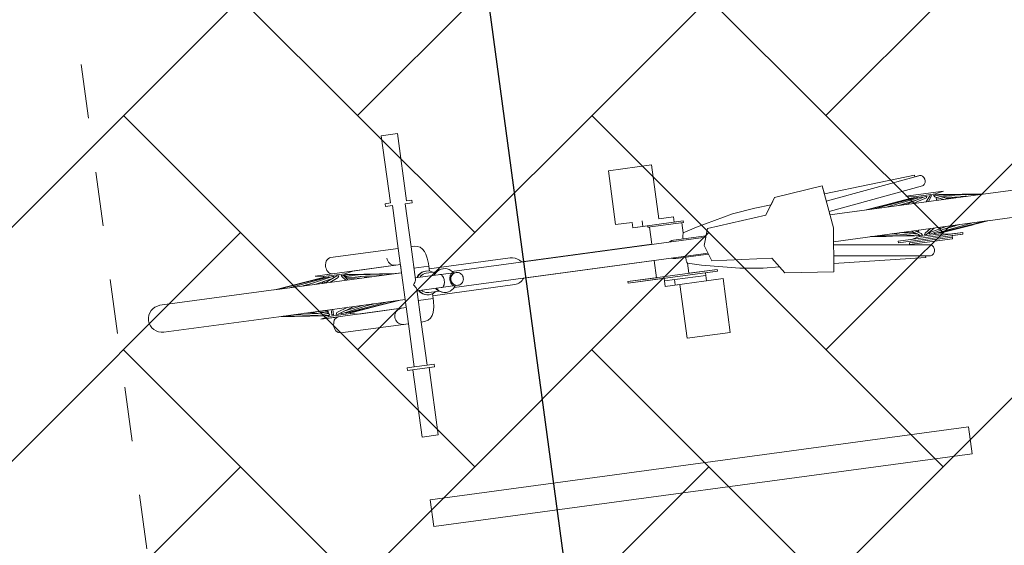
# Model space of a CAD drawing. Header units: metres. Extents: x 737835 to 905050, y 6570742 to 6590316.
# Tile 178 of 256: x 738018.666 to 738020.479, y 6590133.151 to 6590134.119. Entities that reach past the tile are written whole.
import ezdxf

# ---------------------------------------------------------------- set-up
doc = ezdxf.new("R2010")
doc.units = ezdxf.units.M
doc.header["$LTSCALE"] = 0.5
doc.linetypes.add('DASHED', pattern=[0.75, 0.5, -0.25])
for name, color, linetype in [('00_jooned', 7, 'Continuous'), ('AR_hoone', 7, 'Continuous'), ('AS_jalgrattad', 252, 'Continuous')]:
    doc.layers.add(name, color=color, linetype=linetype)
doc.layers.add('AS_mõõdud', color=7, linetype='Continuous', lineweight=0)
doc.layers.add('AS_sillutiskivi RG', color=9, linetype='Continuous', lineweight=0)
doc.styles.add('Style-Arial Narrow', font='ARIALN.TTF')
doc.dimstyles.new('ISO-25', dxfattribs={"dimtxt": 2.5, "dimasz": 2.5, "dimexe": 1.25, "dimexo": 0.625, "dimtad": 1, "dimdec": 1, "dimtxsty": 'Standard', "dimcen": 2.5, "dimadec": 0, "dimazin": 0, "dimtfac": 1, "dimtdec": 1, "dimtmove": 0, "dimatfit": 3, "dimfxl": 1, "dimarcsym": 0})

# ---------------------------------------------------------------- blocks, each defined once
blk = doc.blocks.new('A$C6b675ec8')
at = {"layer": 'AS_jalgrattad', "linetype": 'Continuous', "lineweight": 20, "ltscale": 100}
for p, q in [((1262.4, 4080.2), (1272.4, 4000.2)), ((473.3, 3930.2), (473.3, 4070.2)), ((497.2, 4009.4), (497.2, 4070.2)), ((1152.4, 4040.2), (1172.4, 4070.2)), ((1266, 4050.9), (1441, 4074.5)), ((450.2, 4055.2), (450.4, 4052.6)), ((450.4, 4052.6), (451.1, 4050.1)), ((451.1, 4050.1), (452.2, 4047.7)), ((452.2, 4047.7), (453.6, 4045.6)), ((453.6, 4045.6), (455.4, 4043.7)), ((455.4, 4043.7), (457.5, 4042.2)), ((457.5, 4042.2), (459.8, 4041.1)), ((1000.2, 4050.2), (906.5, 4050.2)), ((925.3, 4060.2), (925.3, 4050.2)), ((934.2, 4047.2), (934.2, 4050.2)), ((1000.2, 4047.2), (934.2, 4047.2)), ((1000.2, 4047.2), (1000.2, 4050.2)), ((1268.5, 4031.1), (1445.1, 4055)), ((327.1, 4035.2), (238.3, 4025.2)), ((473.3, 4025.2), (238.3, 4025.2)), ((331.8, 4035.2), (245.7, 4025.2)), ((338.3, 4035.2), (265.3, 4025.2)), ((311.2, 4028.3), (288.4, 4025.2)), ((292.2, 4025.7), (290.2, 4025.2)), ((346.3, 4035.2), (295.2, 4025.2)), ((324.3, 4035.2), (295.8, 4031.7)), ((347.8, 4032.2), (312.1, 4025.2)), ((473.3, 4040.2), (315, 4040.2)), ((315, 4040.2), (330, 4037.2)), ((327, 4035.2), (324.3, 4035.2)), ((324.3, 4035.2), (324.4, 4034.9)), ((325.7, 4035.1), (325.7, 4035.2)), ((328.7, 4028.5), (326.2, 4025.2)), ((327.4, 4035.2), (327.1, 4035.2)), ((327.1, 4035.2), (327.2, 4034.7)), ((327.4, 4034.7), (327.4, 4035.2)), ((327.9, 4035.2), (327.4, 4035.1)), ((330, 4035.2), (327.9, 4035.2)), ((327.9, 4035.2), (328.1, 4034.8)), ((370, 4037.2), (330, 4037.2)), ((330, 4037.2), (330, 4035)), ((330, 4028.7), (330, 4025.2)), ((354.8, 4035.2), (331.7, 4025.2)), ((332.7, 4035.2), (331.8, 4035.2)), ((332.7, 4035.2), (332.6, 4034.4)), ((340.3, 4035.2), (338.3, 4035.2)), ((340.3, 4035.2), (340, 4034)), ((356.5, 4032.2), (340.3, 4025.2)), ((345.5, 4040.4), (347.4, 4040.2)), ((349.2, 4035.2), (346.3, 4035.2)), ((349.2, 4035.2), (348, 4032.3)), ((358.1, 4035.2), (354.8, 4035.2)), ((358.1, 4035.2), (356.5, 4032.2)), ((366.1, 4035.2), (362.6, 4035.2)), ((364.3, 4032.2), (362.6, 4035.2)), ((364.3, 4032.2), (369.8, 4025.2)), ((366.1, 4035.2), (373.8, 4025.2)), ((372.1, 4035.2), (369, 4035.2)), ((370.4, 4032.2), (369, 4035.2)), ((385, 4040.2), (370, 4037.2)), ((370, 4037.2), (370, 4035.2)), ((370, 4033), (370, 4030.2)), ((370, 4031.9), (372.7, 4031.6)), ((370, 4030.9), (381, 4029.4)), ((370.4, 4032.2), (396.8, 4025.2)), ((371.3, 4028.5), (387.9, 4025.2)), ((372.1, 4035.2), (409.8, 4025.2)), ((375.7, 4035.2), (372.6, 4035.2)), ((372.6, 4035.1), (372.6, 4035.2)), ((373.1, 4034.9), (373, 4035.2)), ((375.5, 4035.2), (438.5, 4025.2)), ((375.7, 4035.2), (456.5, 4025.2)), ((397.2, 4028.5), (418.2, 4025.2)), ((404.2, 4031.7), (461.7, 4025.2)), ((407.8, 4025.7), (411.6, 4025.2)), ((459.8, 4041.1), (462.2, 4040.4)), ((462.2, 4040.4), (464.7, 4040.2)), ((524.9, 4030.2), (497.2, 4030.2)), ((524.9, 4021.1), (524.9, 4030.2)), ((995.9, 4023.1), (996.2, 4024.6)), ((996.2, 4024.6), (996.5, 4026)), ((996.5, 4026), (996.7, 4026.9)), ((996.7, 4027), (996.8, 4027.1)), ((996.8, 4027.1), (997.1, 4028.4)), ((997.1, 4028.4), (997.2, 4028.6)), ((1032.4, 4000.2), (1042.4, 4030.2)), ((1042.4, 4030.2), (1152.4, 4040.2)), ((1558, 4025.2), (1269.3, 4025.2)), ((1422.5, 4035.2), (1336.4, 4025.2)), ((1426.4, 4035.2), (1337.7, 4025.2)), ((1432, 4035.2), (1351.2, 4025.2)), ((1439.4, 4035.2), (1376.4, 4025.2)), ((1430, 4030.5), (1396.6, 4025.2)), ((1409.4, 4027.2), (1404.7, 4025.2)), ((1447.7, 4035.2), (1410.1, 4025.2)), ((1482.2, 4040.2), (1412.2, 4040.2)), ((1412.2, 4040.2), (1427.2, 4037.2)), ((1421.2, 4035.2), (1414, 4034.2)), ((1423, 4029.4), (1418.6, 4027.5)), ((1421.2, 4035.2), (1425.9, 4035.2)), ((1421.2, 4035.2), (1421.2, 4035.1)), ((1422.5, 4035.2), (1422.6, 4034.8)), ((1449.4, 4032.2), (1423, 4025.2)), ((1423.3, 4034.9), (1423.4, 4035.2)), ((1425.8, 4035.1), (1425.9, 4035.2)), ((1426.4, 4035.2), (1426.7, 4035.2)), ((1426.7, 4035.2), (1426.8, 4034.6)), ((1427.2, 4034.9), (1426.8, 4034.8)), ((1467.2, 4037.2), (1427.2, 4037.2)), ((1427.2, 4037.2), (1427.2, 4034.6)), ((1427.2, 4030.1), (1427.2, 4029.8)), ((1427.2, 4026.3), (1427.2, 4025.2)), ((1432, 4035.2), (1433.5, 4035.2)), ((1433.5, 4035.2), (1433.3, 4034.2)), ((1439.4, 4035.2), (1441.8, 4035.2)), ((1441.8, 4035.2), (1441.3, 4033.5)), ((1447.7, 4035.2), (1450.9, 4035.2)), ((1456, 4035.2), (1448.2, 4025.2)), ((1450.9, 4035.2), (1449.4, 4032.2)), ((1457.8, 4032.2), (1452.3, 4025.2)), ((1456, 4035.2), (1459.5, 4035.2)), ((1459.5, 4035.2), (1457.8, 4032.2)), ((1463.2, 4035.2), (1466.5, 4035.2)), ((1464.8, 4032.2), (1463.2, 4035.2)), ((1464.8, 4032.2), (1481, 4025.2)), ((1466.5, 4035.2), (1489.6, 4025.2)), ((1482.2, 4040.2), (1467.2, 4037.2)), ((1467.2, 4037.2), (1467.2, 4034.9)), ((1467.2, 4031.2), (1467.2, 4025.2)), ((1467.2, 4030.1), (1471.3, 4029.4)), ((1467.2, 4029.8), (1475.8, 4027.5)), ((1467.2, 4026.3), (1471.3, 4025.2)), ((1467.6, 4035.2), (1467.9, 4035.2)), ((1467.6, 4035.2), (1467.6, 4034.8)), ((1467.8, 4034.7), (1467.9, 4035.2)), ((1467.9, 4035.2), (1468.5, 4035.1)), ((1468.5, 4035.2), (1473.2, 4035.2)), ((1468.9, 4034.2), (1468.5, 4035.2)), ((1471.3, 4035.2), (1522.4, 4025.2)), ((1473.2, 4035.2), (1546.2, 4025.2)), ((1476.5, 4030.9), (1505.6, 4025.2)), ((1478.3, 4030.1), (1484.2, 4029.4)), ((1480.3, 4034.2), (1558, 4025.2)), ((1484.9, 4027.2), (1497.7, 4025.2)), ((1520.8, 4025.5), (1523.1, 4025.2)), ((495.1, 4004.3), (496.2, 4006.2)), ((496.2, 4006.2), (496.9, 4007.9)), ((496.9, 4007.9), (497.2, 4009.4)), ((497.2, 4012.2), (573.2, 4012.2)), ((500, 4012.2), (501.5, 4014.4)), ((500.8, 4012.2), (502.3, 4014.4)), ((501.5, 4014.4), (504.1, 4017.1)), ((502.3, 4014.4), (504.9, 4017.1)), ((504.1, 4017.1), (507.1, 4019.3)), ((504.9, 4017.1), (507.9, 4019.3)), ((505.6, 4012.2), (507.4, 4014)), ((507.1, 4019.3), (510.5, 4020.9)), ((507.4, 4014), (509.8, 4015.8)), ((507.9, 4019.3), (511.3, 4020.9)), ((509.8, 4015.8), (512.6, 4017.1)), ((510.5, 4020.9), (514.1, 4021.9)), ((511.3, 4020.9), (514.8, 4021.9)), ((512.6, 4017.1), (515.5, 4017.9)), ((514.1, 4021.9), (517.8, 4022.2)), ((514.8, 4021.9), (518.5, 4022.2)), ((515.5, 4017.9), (518.5, 4018.2)), ((517.8, 4022.2), (518.5, 4022.2)), ((518.5, 4022.2), (522.2, 4021.9)), ((518.5, 4018.2), (537.5, 4018.2)), ((522.2, 4021.9), (525.8, 4020.9)), ((525.8, 4020.9), (529.2, 4019.3)), ((529.2, 4019.3), (530.6, 4018.2)), ((531.9, 4012.2), (533.3, 4014.4)), ((532.6, 4012.2), (534.1, 4014.4)), ((533.3, 4014.4), (535.9, 4017.1)), ((534.1, 4014.4), (536.7, 4017.1)), ((535.9, 4017.1), (539, 4019.3)), ((536.7, 4017.1), (539.7, 4019.3)), ((539, 4019.3), (542.3, 4020.9)), ((539.7, 4019.3), (543.1, 4020.9)), ((542.3, 4020.9), (545.9, 4021.9)), ((542.6, 4012.2), (543.8, 4012)), ((543.1, 4020.9), (546.7, 4021.9)), ((543.8, 4012), (545, 4011.5)), ((545, 4011.5), (546.1, 4010.6)), ((545.9, 4021.9), (549.6, 4022.2)), ((546.1, 4010.6), (547, 4009.4)), ((546.7, 4021.9), (550.4, 4022.2)), ((547, 4009.4), (547.9, 4007.9)), ((547.9, 4007.9), (548.6, 4006.2)), ((548.6, 4006.2), (549.1, 4004.3)), ((549.6, 4022.2), (550.4, 4022.2)), ((550.4, 4022.2), (554.1, 4021.9)), ((554.1, 4021.9), (557.6, 4020.9)), ((557.6, 4020.9), (561, 4019.3)), ((561, 4006.2), (560.5, 4004.3)), ((561, 4019.3), (564, 4017.1)), ((561.7, 4007.9), (561, 4006.2)), ((562.6, 4009.4), (561.7, 4007.9)), ((562.3, 4004.3), (563.1, 4006.2)), ((563.6, 4010.6), (562.6, 4009.4)), ((563.1, 4006.2), (564.3, 4007.9)), ((564.8, 4011.5), (563.6, 4010.6)), ((564, 4017.1), (566.7, 4014.4)), ((564.3, 4007.9), (565.7, 4009.4)), ((566, 4012), (564.8, 4011.5)), ((565.7, 4009.4), (567.4, 4010.6)), ((565.8, 4015.2), (1037.4, 4015.2)), ((567.2, 4012.2), (566, 4012)), ((566.7, 4014.4), (568.1, 4012.2)), ((567.4, 4010.6), (569.2, 4011.5)), ((569.2, 4011.5), (571.1, 4012)), ((571.1, 4012), (573.2, 4012.2)), ((573.2, 4012.2), (575.2, 4012)), ((575.2, 4012), (577.1, 4011.5)), ((577.1, 4011.5), (578.9, 4010.6)), ((578.9, 4010.6), (580.6, 4009.4)), ((580.6, 4009.4), (582, 4007.9)), ((582, 4007.9), (583.2, 4006.2)), ((583.2, 4006.2), (584, 4004.3)), ((969.6, 4015.2), (971.8, 4016.2)), ((971.8, 4016.2), (972.2, 4016.3)), ((972.7, 4016.4), (974.6, 4017)), ((974.6, 4017), (977.4, 4017.2)), ((977.4, 4017.2), (1038, 4017.2)), ((995.5, 4019.6), (995.7, 4021.4)), ((995.5, 4017.8), (995.5, 4019.6)), ((995.5, 4017.2), (995.5, 4017.8)), ((995.7, 4021.4), (995.9, 4023.1)), ((492.2, 4000.2), (493.8, 4002.3)), ((493.8, 3998.1), (492.2, 4000.2)), ((493.8, 4002.3), (495.1, 4004.3)), ((495.1, 3996.1), (493.8, 3998.1)), ((496.2, 3994.2), (495.1, 3996.1)), ((496.9, 3992.5), (496.2, 3994.2)), ((497.2, 3991), (496.9, 3992.5)), ((497.2, 3930.2), (497.2, 3991)), ((497.2, 3988.2), (573.2, 3988.2)), ((501.5, 3986.1), (500, 3988.2)), ((502.3, 3986.1), (500.8, 3988.2)), ((507.4, 3986.4), (505.6, 3988.2)), ((533.3, 3986.1), (531.9, 3988.2)), ((534.1, 3986.1), (532.6, 3988.2)), ((543.8, 3988.4), (542.6, 3988.2)), ((545, 3988.9), (543.8, 3988.4)), ((546.1, 3989.8), (545, 3988.9)), ((547, 3991), (546.1, 3989.8)), ((547.9, 3992.5), (547, 3991)), ((548.6, 3994.2), (547.9, 3992.5)), ((549.1, 3996.1), (548.6, 3994.2)), ((549.1, 4004.3), (549.4, 4002.3)), ((549.4, 3998.1), (549.1, 3996.1)), ((549.4, 4002.3), (549.5, 4000.2)), ((549.5, 4000.2), (549.4, 3998.1)), ((560.2, 4002.3), (560, 4000.2)), ((560, 4000.2), (560.2, 3998.1)), ((560.5, 4004.3), (560.2, 4002.3)), ((560.2, 3998.1), (560.5, 3996.1)), ((560.5, 3996.1), (561, 3994.2)), ((561, 3994.2), (561.7, 3992.5)), ((561.6, 4000.2), (561.7, 4002.3)), ((561.7, 3998.1), (561.6, 4000.2)), ((561.7, 4002.3), (562.3, 4004.3)), ((562.3, 3996.1), (561.7, 3998.1)), ((561.7, 3992.5), (562.6, 3991)), ((563.1, 3994.2), (562.3, 3996.1)), ((562.6, 3991), (563.6, 3989.8)), ((564.3, 3992.5), (563.1, 3994.2)), ((563.6, 3989.8), (564.8, 3988.9)), ((565.7, 3991), (564.3, 3992.5)), ((564.8, 3988.9), (566, 3988.4)), ((567.4, 3989.8), (565.7, 3991)), ((566, 3988.4), (567.2, 3988.2)), ((568.1, 3988.2), (566.7, 3986.1)), ((569.2, 3988.9), (567.4, 3989.8)), ((571.1, 3988.4), (569.2, 3988.9)), ((573.2, 3988.2), (571.1, 3988.4)), ((575.2, 3988.4), (573.2, 3988.2)), ((577.1, 3988.9), (575.2, 3988.4)), ((578.9, 3989.8), (577.1, 3988.9)), ((580.6, 3991), (578.9, 3989.8)), ((582, 3992.5), (580.6, 3991)), ((583.2, 3994.2), (582, 3992.5)), ((584, 3996.1), (583.2, 3994.2)), ((584, 4004.3), (584.6, 4002.3)), ((584.6, 3998.1), (584, 3996.1)), ((584.6, 4002.3), (584.7, 4000.2)), ((584.7, 4000.2), (584.6, 3998.1)), ((1042.4, 3970.2), (1032.4, 4000.2)), ((1272.4, 4000.2), (1262.4, 3920.2)), ((473.3, 3975.2), (238.4, 3975.2)), ((309, 3967.2), (238.4, 3975.2)), ((324, 3965.2), (246.9, 3975.2)), ((325.1, 3965.2), (267.8, 3975.2)), ((312.6, 3970.7), (286.5, 3975.2)), ((296.9, 3973.5), (287, 3975.2)), ((308.6, 3972), (294.9, 3973.8)), ((329.2, 3965.2), (298.7, 3975.2)), ((330.9, 3968.2), (309.5, 3975.2)), ((330, 3971), (314, 3973.8)), ((330, 3972.7), (322.2, 3975.2)), ((330, 3969.2), (326.5, 3969.7)), ((330, 3975.2), (330, 3968.5)), ((335.8, 3965.2), (335.8, 3975.2)), ((339.2, 3965.2), (339.2, 3975.2)), ((345.6, 3968.2), (367, 3975.2)), ((347.3, 3965.2), (377.8, 3975.2)), ((355.7, 3965.2), (413, 3975.2)), ((358.9, 3969), (394.4, 3975.2)), ((363.5, 3965.2), (440.6, 3975.2)), ((369.6, 3965.2), (457.3, 3975.2)), ((370, 3972.7), (370, 3971)), ((373.9, 3965.2), (461.6, 3975.2)), ((386, 3973.8), (390.5, 3975.2)), ((403.1, 3973.5), (416.4, 3975.2)), ((405.1, 3973.8), (413.5, 3975.2)), ((524.9, 3970.2), (497.2, 3970.2)), ((504.1, 3983.4), (501.5, 3986.1)), ((504.9, 3983.4), (502.3, 3986.1)), ((507.1, 3981.2), (504.1, 3983.4)), ((507.9, 3981.2), (504.9, 3983.4)), ((510.5, 3979.5), (507.1, 3981.2)), ((509.8, 3984.6), (507.4, 3986.4)), ((511.3, 3979.5), (507.9, 3981.2)), ((512.6, 3983.3), (509.8, 3984.6)), ((514.1, 3978.6), (510.5, 3979.5)), ((514.8, 3978.6), (511.3, 3979.5)), ((515.5, 3982.5), (512.6, 3983.3)), ((517.8, 3978.2), (514.1, 3978.6)), ((518.5, 3978.2), (514.8, 3978.6)), ((518.5, 3982.2), (515.5, 3982.5)), ((517.8, 3978.2), (518.5, 3978.2)), ((518.5, 3982.2), (537.5, 3982.2)), ((522.2, 3978.6), (518.5, 3978.2)), ((525.8, 3979.5), (522.2, 3978.6)), ((524.9, 3970.2), (524.9, 3979.3)), ((529.2, 3981.2), (525.8, 3979.5)), ((530.6, 3982.2), (529.2, 3981.2)), ((535.9, 3983.4), (533.3, 3986.1)), ((536.7, 3983.4), (534.1, 3986.1)), ((539, 3981.2), (535.9, 3983.4)), ((539.7, 3981.2), (536.7, 3983.4)), ((542.3, 3979.5), (539, 3981.2)), ((543.1, 3979.5), (539.7, 3981.2)), ((545.9, 3978.6), (542.3, 3979.5)), ((546.7, 3978.6), (543.1, 3979.5)), ((549.6, 3978.2), (545.9, 3978.6)), ((550.4, 3978.2), (546.7, 3978.6)), ((549.6, 3978.2), (550.4, 3978.2)), ((554.1, 3978.6), (550.4, 3978.2)), ((557.6, 3979.5), (554.1, 3978.6)), ((561, 3981.2), (557.6, 3979.5)), ((564, 3983.4), (561, 3981.2)), ((566.7, 3986.1), (564, 3983.4)), ((565.8, 3985.2), (1037.4, 3985.2)), ((971.8, 3984.2), (969.6, 3985.2)), ((972.2, 3984.1), (971.8, 3984.2)), ((974.6, 3983.5), (972.7, 3984)), ((977.4, 3983.2), (974.6, 3983.5)), ((977.4, 3983.2), (1038, 3983.2)), ((995.5, 3982.6), (995.5, 3983.2)), ((995.5, 3980.8), (995.5, 3982.6)), ((995.7, 3979), (995.5, 3980.8)), ((995.9, 3977.3), (995.7, 3979)), ((996.2, 3975.8), (995.9, 3977.3)), ((996.5, 3974.4), (996.2, 3975.8)), ((996.7, 3973.5), (996.5, 3974.4)), ((997, 3972.5), (996.7, 3973.5)), ((997.2, 3971.8), (997, 3972.5)), ((1152.4, 3960.2), (1042.4, 3970.2)), ((1558, 3975.2), (1269.3, 3975.2)), ((1366.5, 3971.8), (1336.3, 3975.2)), ((1419.1, 3965.5), (1338.1, 3975.2)), ((1421.4, 3965.2), (1353.1, 3975.2)), ((1388, 3973.3), (1374.8, 3975.2)), ((1424, 3965.2), (1379.4, 3975.2)), ((1387.2, 3973.5), (1384.8, 3973.8)), ((1424.3, 3968.5), (1394.4, 3975.2)), ((1420.6, 3970.9), (1400.9, 3973.8)), ((1420.2, 3970.9), (1401.1, 3975.2)), ((1429.4, 3965.2), (1413.9, 3975.2)), ((1423.3, 3969.2), (1419.2, 3969.7)), ((1431.1, 3968.2), (1420.3, 3975.2)), ((1427.2, 3972.7), (1422.5, 3973.8)), ((1427.2, 3975.2), (1427.2, 3970.8)), ((1438.6, 3968.2), (1449.4, 3975.2)), ((1440.3, 3965.2), (1455.8, 3975.2)), ((1447.1, 3968.2), (1478.3, 3975.2)), ((1448.7, 3965.2), (1493.3, 3975.2)), ((1456.9, 3965.2), (1525.2, 3975.2)), ((1463.9, 3965.2), (1547.7, 3975.2)), ((1467.2, 3975.2), (1467.2, 3972.7)), ((1468.9, 3965.2), (1558, 3975.2)), ((1471.8, 3973.8), (1474.1, 3975.2)), ((1472.5, 3965.2), (1527.9, 3971.8)), ((1474.2, 3970.9), (1503.4, 3975.2)), ((1493.4, 3973.8), (1500, 3975.2)), ((330, 3963.2), (315, 3960.2)), ((473.3, 3960.2), (315, 3960.2)), ((327.8, 3965.2), (324, 3965.2)), ((327.6, 3965.8), (327.8, 3965.2)), ((328.5, 3965.4), (327.6, 3965.5)), ((332.4, 3965.2), (329.2, 3965.2)), ((330, 3965.2), (330, 3963.2)), ((370, 3963.2), (330, 3963.2)), ((330.9, 3968.2), (332.4, 3965.2)), ((339.2, 3965.2), (335.8, 3965.2)), ((344.1, 3965.2), (345.6, 3968.2)), ((347.3, 3965.2), (344.1, 3965.2)), ((347.4, 3960.2), (345.5, 3960)), ((353.1, 3965.2), (353.9, 3967.4)), ((355.7, 3965.2), (353.1, 3965.2)), ((361.7, 3965.2), (361.9, 3966.3)), ((363.5, 3965.2), (361.7, 3965.2)), ((369, 3965.2), (369, 3965.9)), ((369.6, 3965.2), (369, 3965.2)), ((370, 3965.3), (370, 3963.2)), ((370.8, 3965.2), (370, 3965.2)), ((370, 3963.2), (385, 3960.2)), ((370.8, 3965.2), (370.7, 3965.4)), ((370.8, 3965.2), (371.5, 3965.4)), ((372.4, 3965.5), (372.2, 3965.2)), ((376, 3965.2), (372.2, 3965.2)), ((373.3, 3965.6), (373.3, 3965.2)), ((373.9, 3965.2), (373.8, 3965.7)), ((374.2, 3965.3), (374.2, 3965.2)), ((376, 3965.2), (375.9, 3965.4)), ((376, 3965.2), (391, 3967.2)), ((452.2, 3952.7), (451.1, 3950.3)), ((453.6, 3954.9), (452.2, 3952.7)), ((455.4, 3956.7), (453.6, 3954.9)), ((457.5, 3958.2), (455.4, 3956.7)), ((459.8, 3959.3), (457.5, 3958.2)), ((462.2, 3960), (459.8, 3959.3)), ((464.7, 3960.2), (462.2, 3960)), ((1050.2, 3953.2), (884.2, 3953.2)), ((884.2, 3950.2), (884.2, 3953.2)), ((1050.2, 3950.2), (1050.2, 3953.2)), ((1172.4, 3930.2), (1152.4, 3960.2)), ((1268.5, 3969.3), (1445.1, 3945.4)), ((1387.2, 3960.2), (1507.2, 3960.2)), ((1387.2, 3960.2), (1387.2, 3957.2)), ((1387.2, 3957.2), (1507.2, 3957.2)), ((1407.2, 3954.2), (1487.2, 3954.2)), ((1407.2, 3954.2), (1407.2, 3951.2)), ((1427.2, 3963.2), (1412.2, 3960.2)), ((1423.6, 3965.2), (1421.4, 3965.2)), ((1423.6, 3965.3), (1423.6, 3965.2)), ((1427, 3965.2), (1424, 3965.2)), ((1426, 3967.4), (1427, 3965.2)), ((1427.2, 3965.6), (1426.8, 3965.7)), ((1427.2, 3966.6), (1427.2, 3963.2)), ((1467.2, 3963.2), (1427.2, 3963.2)), ((1432.8, 3965.2), (1429.4, 3965.2)), ((1431.1, 3968.2), (1432.8, 3965.2)), ((1436.9, 3965.2), (1438.6, 3968.2)), ((1440.3, 3965.2), (1436.9, 3965.2)), ((1445.7, 3965.2), (1447.1, 3968.2)), ((1448.7, 3965.2), (1445.7, 3965.2)), ((1454.7, 3965.2), (1455.1, 3966.7)), ((1456.9, 3965.2), (1454.7, 3965.2)), ((1462.8, 3965.2), (1462.8, 3966.1)), ((1463.9, 3965.2), (1462.8, 3965.2)), ((1467.2, 3965.6), (1467.2, 3963.2)), ((1467.2, 3963.2), (1482.2, 3960.2)), ((1467.6, 3965.7), (1467.4, 3965.2)), ((1470.4, 3965.2), (1467.4, 3965.2)), ((1468.9, 3965.2), (1468.9, 3965.8)), ((1470.4, 3965.2), (1470.3, 3965.4)), ((1470.4, 3965.2), (1470.8, 3965.3)), ((1470.8, 3965.4), (1470.8, 3965.2)), ((1473, 3965.2), (1470.8, 3965.2)), ((1471.3, 3965.5), (1471.3, 3965.2)), ((1472.5, 3965.2), (1472.4, 3965.6)), ((1473, 3965.2), (1475.2, 3965.5)), ((1473, 3965.2), (1473, 3965.3)), ((1507.2, 3960.2), (1507.2, 3957.2)), ((450.4, 3947.8), (450.2, 3945.2)), ((450.2, 3945.2), (450.4, 3942.6)), ((451.1, 3950.3), (450.4, 3947.8)), ((450.4, 3942.6), (451.1, 3940.1)), ((451.1, 3940.1), (452.2, 3937.7)), ((452.2, 3937.7), (453.6, 3935.6)), ((453.6, 3935.6), (455.4, 3933.7)), ((455.4, 3933.7), (457.5, 3932.2)), ((1050.2, 3950.2), (884.2, 3950.2)), ((950.9, 3945.2), (1027.9, 3945.2)), ((1058.5, 3935.2), (950.9, 3935.2)), ((969.7, 3945.2), (969.7, 3935.2)), ((1266, 3949.6), (1441, 3925.9)), ((457.5, 3932.2), (459.8, 3931.1)), ((459.8, 3931.1), (462.2, 3930.4)), ((462.2, 3930.4), (464.7, 3930.2)), ((510.2, 3845.2), (460.4, 3845.2)), ((497.2, 3850.2), (473.3, 3850.2))]:
    blk.add_line(p, q, dxfattribs=at)
at = {"layer": 'AS_jalgrattad', "linetype": 'Continuous', "lineweight": 20, "ltscale": 100, "flags": 128}
blk.add_lwpolyline([(1776.4, 3975.6), (1555.5, 3975.2), (1473, 3965.2), (1467.4, 3965.2), (1467.6, 3965.7), (1467.2, 3965.6), (1467.2, 3963.2), (1482.2, 3960.2), (1507.2, 3960.2), (1507.2, 3957.2), (1487.2, 3957.2), (1487.2, 3951.2), (1407.2, 3951.2), (1407.1, 3950.6), (1445.1, 3945.4), (1446.8, 3944.7), (1448.3, 3943.7), (1449.3, 3942.5), (1450.2, 3941.2), (1450.8, 3939.7), (1451.2, 3938), (1451.3, 3936.3), (1451.2, 3934.6), (1450.9, 3932.9), (1450.3, 3931.3), (1449.9, 3930.5), (1448.5, 3928.5), (1447.3, 3927.4), (1445.8, 3926.5), (1444.2, 3925.9), (1442.4, 3925.7), (1433.6, 3926.9), (1433.4, 3923.6), (1264.3, 3935.4), (1262.4, 3920.2), (1172.4, 3930.2), (1164.3, 3942.4), (1134.1, 3944.5), (1091.5, 3949.7), (1022.5, 3965), (997.2, 3971.8), (997.2, 3953.2), (1050.2, 3953.2), (1050.2, 3950.2), (1027.9, 3950.2), (1027.9, 3935.2), (1058.5, 3935.2), (1058.5, 3835.2), (978.5, 3835.2), (978.5, 3935.2), (950.9, 3935.2), (950.9, 3950.2), (884.2, 3950.2), (884.2, 3953.2), (937.2, 3953.2), (937.2, 3985.2), (694.9, 3985.2, -0.222487), (677.1, 3975.4), (524.9, 3975.2), (524.8, 3965), (523.8, 3954.8), (521.3, 3945), (519, 3939.7), (515.3, 3935.1), (510.2, 3931.7), (503.5, 3930.2), (497.2, 3930.2), (497.2, 3850.2), (510.2, 3850.2), (510.2, 3845.2), (500.2, 3845.2), (500.2, 3720.2), (470.3, 3720.2), (470.3, 3845.2), (460.4, 3845.2), (460.4, 3850.2), (473.3, 3850.2), (473.3, 3930.2), (347.4, 3930.2), (342.8, 3931.7), (339, 3935.6), (337.1, 3940.1), (336.4, 3945.2), (337.3, 3951), (339, 3954.9), (340.4, 3956.7), (343.4, 3959.1), (345.5, 3960), (315, 3960.2), (330, 3963.2), (330, 3965.2), (324, 3965.2), (238.4, 3975.2), (25.1, 3975.2, -0.995646), (24.7, 4025.2), (240.4, 4025.2), (324.3, 4035.2), (330, 4035), (330, 4037.2), (315, 4040.2), (346.5, 4040.3), (343.7, 4041.1), (341.9, 4042.2), (340.4, 4043.7), (339, 4045.6), (337.9, 4047.7), (337.1, 4050.1), (336.6, 4052.6), (336.4, 4055.2), (336.6, 4057.8), (337.9, 4062.7), (339, 4064.9), (340.4, 4066.7), (342.8, 4068.8), (345.5, 4070), (347.4, 4070.2), (473.3, 4070.2), (473.3, 4150.2), (460.4, 4150.2), (460.4, 4155.2), (470.3, 4155.2), (470.3, 4280.2), (500.2, 4280.2), (500.2, 4155.2), (510.2, 4155.2), (510.2, 4150.2), (497.2, 4150.2), (497.2, 4070.2), (503.5, 4070.2), (508.5, 4069.3), (513.5, 4066.9), (517.7, 4062.8), (520.3, 4058.4), (522.2, 4053.3), (523.9, 4045.3), (524.8, 4035.5), (524.9, 4025.2), (675.3, 4025.2), (679.7, 4024.8, -0.188008), (694.9, 4015.2), (937.2, 4015.2), (937.2, 4047.2), (934.2, 4047.2), (934.2, 4050.2), (906.5, 4050.2), (906.5, 4060.2), (875.9, 4060.2), (875.9, 4160.2), (955.9, 4160.2), (955.9, 4060.2), (983.4, 4060.2), (983.4, 4050.2), (1000.2, 4050.2), (1000.2, 4047.2), (997.2, 4047.2), (997.2, 4028.6), (1022.5, 4035.4), (1091.5, 4050.7), (1134.1, 4055.9), (1164.3, 4058), (1172.4, 4070.2), (1262.4, 4080.2), (1264.3, 4065), (1433.4, 4076.9), (1433.6, 4073.6), (1442.4, 4074.7), (1445.3, 4074.2), (1447.9, 4072.6), (1449.9, 4070), (1451, 4067), (1451.3, 4063.8), (1450.7, 4060.6), (1448.8, 4057.3), (1446.4, 4055.5), (1445.1, 4055), (1268.5, 4031.1), (1269.3, 4025.2), (1337.7, 4025.2), (1421.2, 4035.2), (1426.7, 4035.2), (1426.8, 4034.8), (1427.2, 4034.9), (1427.2, 4037.2), (1412.2, 4040.2), (1482.2, 4040.2), (1467.2, 4037.2), (1467.2, 4034.9), (1467.6, 4034.8), (1467.6, 4035.2), (1473.2, 4035.2), (1558, 4025.2), (1776.8, 4024.8, -0.8358)], format="xyb", dxfattribs=at)
for points in [[(473.3, 4025.2), (473.3, 4040.2), (385, 4040.2), (370, 4037.2), (370, 4035.2), (375.7, 4035.2), (461.7, 4025.2)], [(473.3, 3960.2), (473.3, 3975.2), (459.8, 3975.2), (376, 3965.2), (370, 3965.3), (370, 3963.2), (385, 3960.2)]]:
    blk.add_lwpolyline(points, close=True, dxfattribs=at)
blk = doc.blocks.new('*D84')
at = {"layer": 'AS_mõõdud', "color": 0, "lineweight": -2, "transparency": 16777216}
for p, q in [((738003.5864, 6590244.8915), (738005.5275, 6590245.154)), ((738004.6437, 6590244.2272), (738022.8644, 6590109.487)), ((738022.0215, 6590108.5657), (738023.9626, 6590108.8282))]:
    blk.add_line(p, q, dxfattribs=at)
at = {"layer": 'AS_mõõdud', "color": 0, "transparency": 16777216}
for points in [[(738004.7758, 6590244.245), (738004.5116, 6590244.2093), (738004.5365, 6590245.02)], [(738022.9965, 6590109.5048), (738022.7323, 6590109.4691), (738022.9716, 6590108.6942)]]:
    blk.add_solid(points, dxfattribs=at)
at = {"layer": 'Defpoints', "color": 0, "transparency": 16777216}
for p in [(738003.2891, 6590244.8513), (738022.9716, 6590108.6942), (738021.7242, 6590108.5255)]:
    blk.add_point(p, dxfattribs=at)
at = {"layer": 'AS_mõõdud', "color": 0, "transparency": 16777216, "insert": (738014.4882, 6590176.9564), "char_height": 1, "attachment_point": 5, "rotation": 277.7013, "style": 'Style-Arial Narrow'}
blk.add_mtext('{\\fArial Narrow|b0|i0|c186|p39;pikkus }137,6m', dxfattribs=at)
blk = doc.blocks.new('A$C2b1a9425')
at = {"layer": '00_jooned', "color": 252, "linetype": 'DASHED', "lineweight": 20, "flags": 128}
blk.add_lwpolyline([(-38138, -104105), (-38638, -104105), (-38638, -137530), (960, -137530), (960, -104130.2), (400, -104130)], dxfattribs=at)

msp = doc.modelspace()

# ---------------------------------------------------------------- hatches: boundary and pattern name
at = {"layer": 'AS_sillutiskivi RG'}
h = msp.add_hatch(dxfattribs=at)
h.set_pattern_fill('AR-HBONE', color=256, scale=0.003)
edge = h.paths.add_edge_path()
edge.add_line((737983.4831, 6590103.3519), (737979.074, 6590135.9556))
edge.add_line((737979.074, 6590135.9556), (737979.0869, 6590135.9573))
edge.add_line((737979.0869, 6590135.9573), (737977.7842, 6590145.5906))
edge.add_line((737977.7842, 6590145.5906), (737983.7885, 6590146.4026))
edge.add_line((737983.7885, 6590146.4026), (737980.9769, 6590167.179))
edge.add_line((737980.9769, 6590167.179), (737978.9903, 6590166.9411))
edge.add_line((737978.9903, 6590166.9411), (737980.2469, 6590157.6495))
edge.add_arc((737977.2676, 6590157.2476), 3.0062, -31.36, 7.6818, ccw=False)
edge.add_line((737979.8347, 6590155.6832), (737976.8189, 6590150.4909))
edge.add_arc((737975.5218, 6590151.2442), 1.5, 187.7015, 329.851, ccw=False)
edge.add_line((737974.0353, 6590151.0432), (737972.7645, 6590160.4403))
edge.add_arc((737975.7375, 6590160.8423), 3, 149.5332, 187.7015, ccw=False)
edge.add_line((737973.1517, 6590162.3635), (737976.1705, 6590167.4952))
edge.add_arc((737977.4787, 6590166.7004), 1.5307, 9.0476, 148.7195, ccw=False)
edge.add_line((737978.9903, 6590166.9411), (737980.9769, 6590167.179))
edge.add_line((737980.9769, 6590167.179), (737979.0776, 6590181.2231))
edge.add_line((737979.0776, 6590181.2231), (737976.4692, 6590180.88))
edge.add_arc((737961.7924, 6590184.6366), 15.15, 329.53325, 345.64327, ccw=False)
edge.add_line((737974.8505, 6590176.955), (737968.8776, 6590166.797))
edge.add_line((737968.8776, 6590166.797), (737971.5396, 6590147.1121))
edge.add_arc((737968.5667, 6590146.7101), 3, -30.149, 7.7015, ccw=False)
edge.add_line((737971.1608, 6590145.2033), (737965.9949, 6590136.3091))
edge.add_line((737965.9949, 6590136.3091), (737966.6562, 6590131.4747))
edge.add_line((737966.6562, 6590131.4747), (737973.9909, 6590124.2812))
edge.add_arc((737971.8903, 6590122.1394), 3, 7.7059, 45.5564, ccw=False)
edge.add_line((737974.8632, 6590122.5417), (737975.8293, 6590115.3976))
edge.add_arc((737969.8834, 6590114.5935), 6, -30.46675, 7.7015, ccw=False)
edge.add_line((737975.055, 6590111.5513), (737970.4519, 6590103.7279))
edge.add_line((737970.4519, 6590103.7279), (737963.3687, 6590102.7698))
edge.add_line((737963.3687, 6590102.7698), (737963.4853, 6590101.9036))
edge.add_line((737963.4853, 6590101.9036), (737964.26, 6590096.15))
edge.add_line((737964.26, 6590096.15), (737968.0449, 6590096.6769))
edge.add_line((737968.0449, 6590096.6769), (738030.6108, 6590105.3769))
edge.add_line((738030.6108, 6590105.3769), (738029.7403, 6590111.6835))
edge.add_arc((738027.7647, 6590111.4207), 1.993, -82.4541, 7.5781, ccw=False)
edge.add_line((738028.0265, 6590109.445), (738027.6517, 6590109.3943))
edge.add_line((738027.6517, 6590109.3943), (738021.7249, 6590108.5239))
edge.add_line((738021.7249, 6590108.5239), (737983.4831, 6590103.3519))
edge = h.paths.add_edge_path(flags=16)
edge.add_arc((737977.2594, 6590103.7308), 2.25, 0, 360)
h = msp.add_hatch(dxfattribs=at)
h.set_pattern_fill('AR-HBONE', color=256, scale=0.003)
edge = h.paths.add_edge_path()
edge.add_line((738017.2914, 6590141.2937), (738023.7939, 6590142.173))
edge.add_arc((738023.526, 6590144.155), 2, 277.6998, 366.5438)
edge.add_line((738025.5129, 6590144.3829), (738026.4036, 6590137.468))
edge.add_arc((738024.4201, 6590137.2122), 2, 7.3479, 97.6998)
edge.add_line((738024.1521, 6590139.1942), (738023.6314, 6590139.1238))
edge.add_arc((738023.8994, 6590137.1418), 2, 97.6998, 187.7015)
edge.add_line((738021.9174, 6590136.8738), (738025.4017, 6590111.1082))
edge.add_arc((738027.3837, 6590111.3763), 2, 187.7015, 277.7015)
edge.add_line((738027.6517, 6590109.3943), (738021.7251, 6590108.5229))
edge.add_line((738021.7251, 6590108.5229), (738017.6954, 6590138.3207))
edge.add_line((738017.6954, 6590138.3207), (738017.2914, 6590141.2937))
edge = h.paths.add_edge_path(flags=16)
edge.add_line((738017.9469, 6590140.3682), (738024.1521, 6590139.1942))
edge.add_line((738024.1521, 6590139.1942), (738025.2427, 6590139.3107))

# ---------------------------------------------------------------- linework, layer by layer
at = {"layer": 'AS_jalgrattad', "color": 7, "linetype": 'Continuous', "lineweight": 20, "ltscale": 100}
msp.add_lwpolyline([(738019.4217, 6590133.2346), (738019.4284, 6590133.185), (738020.4193, 6590133.319), (738020.4126, 6590133.3686), (738019.4217, 6590133.2346)], dxfattribs=at)

# ---------------------------------------------------------------- block references
at = {"layer": 'AS_jalgrattad', "xscale": 0.001, "yscale": 0.001, "zscale": 0.001, "rotation": 7.701504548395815}
msp.add_blockref('A$C6b675ec8', (738019.4394, 6590129.6004), dxfattribs=at)

# ---------------------------------------------------------------- dimensions: what is measured, and where the dimension line sits
at = {"layer": 'AS_mõõdud'}
dim = msp.add_aligned_dim(p1=(738003.2891, 6590244.8513), p2=(738021.7242, 6590108.5255), distance=1.2588, text='{\\fArial Narrow|b0|i0|c186|p39;pikkus }<>m', dimstyle='ISO-25', override={"dimtxt": 1, "dimasz": 0.8, "dimexe": 1, "dimexo": 0.3, "dimgap": 0.1, "dimtxsty": 'Style-Arial Narrow', "dimtmove": 1}, dxfattribs=at)
dim.commit()
dim.dimension.update_dxf_attribs({"geometry": '*D84', "text_midpoint": (738014.4882, 6590176.9564)})

# ---------------------------------------------------------------- next in the draw order: block references
at = {"layer": 'AR_hoone', "linetype": 'ByBlock', "lineweight": 30, "ltscale": 0.1, "xscale": 0.0009999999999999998, "yscale": 0.0009999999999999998, "zscale": 0.0009999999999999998, "rotation": 7.701504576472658}
msp.add_blockref('A$C2b1a9425', (738002.9054, 6590244.2562), dxfattribs=at)

doc.saveas('drawing.dxf')
